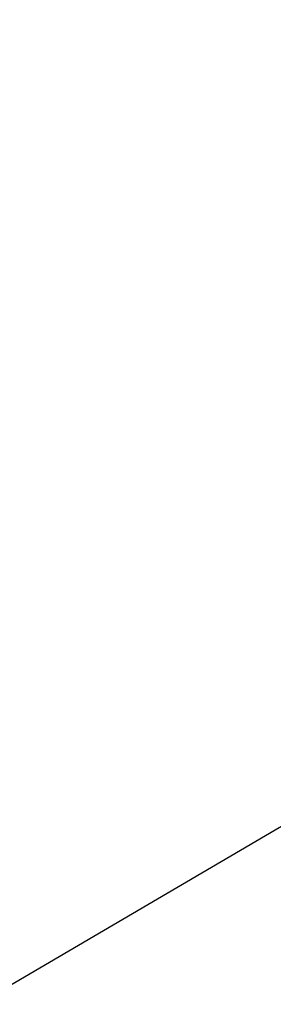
# Model space of a CAD drawing. Header units: millimetres. Extents: x -1645 to 131, y -134 to 129.
# Tile 162 of 205: x -19.7654 to -19.7337, y -12.8603 to -12.7375. Entities that reach past the tile are written whole.
import ezdxf

# ---------------------------------------------------------------- set-up
doc = ezdxf.new("R2010")
doc.units = ezdxf.units.MM
for name, color, linetype, true_color in [('IGES level 11', 7, 'Continuous', 0xcbd2ee), ('IGES level 3', 7, 'Continuous', 0xcbd2ee), ('IGES level 7', 7, 'Continuous', 0x868b8b)]:
    doc.layers.add(name, color=color, linetype=linetype, true_color=true_color)

# ---------------------------------------------------------------- blocks, each defined once
blk = doc.blocks.new('29913 DOME S')
at = {"layer": 'IGES level 11', "extrusion": (0.862481, 0.50609, -4.42107e-31)}
blk.add_arc((57.14782, 197.60025, 73.02761), 0.75, 270, 90, dxfattribs=at)
at = {"layer": 'IGES level 11'}
for points in [[(33.68341, 86.89429, 197.60025), (26.78357, 82.84557, 197.60025)], [(33.8521, 86.6068, 198.22385), (26.95226, 82.55809, 198.22385)], [(33.8521, 86.6068, 196.97665), (26.95226, 82.55809, 196.97665)]]:
    blk.add_open_spline(points, degree=1, dxfattribs=at)
at = {"layer": 'IGES level 7', "extrusion": (0, 0, -1)}
for centre in [(-53.41713, 96.73454, -196.85025), (-53.41713, 96.73454, -194.85025), (-53.41713, 96.73454, -196.85025), (-53.41713, 96.73454, -195.85025)]:
    blk.add_arc(centre, 20.25, 329.596276, 149.596276, dxfattribs=at)
at = {"layer": 'IGES level 7'}
blk.add_arc((53.41713, 96.73454, 194.85025), 20.25, 30.403724, 210.403724, dxfattribs=at)

msp = doc.modelspace()

# ---------------------------------------------------------------- block references
at = {"layer": 'IGES level 3'}
msp.add_blockref('29913 DOME S', (-53.41713, -99.34655), dxfattribs=at)

doc.saveas('drawing.dxf')
